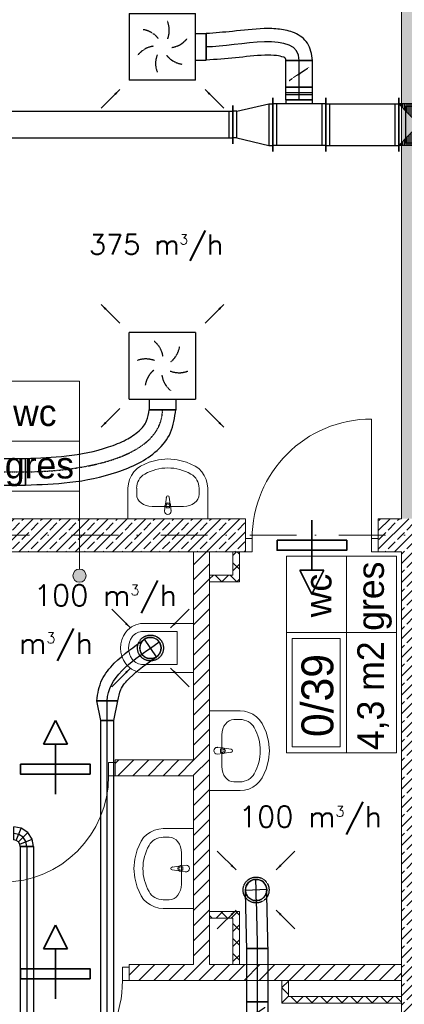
# Model space of a CAD drawing. Header units: millimetres. Extents: x -4612887 to -4536833, y -5457376 to -5415716.
# Tile 77 of 144: x -4578075 to -4575180, y -5445443 to -5438035. Entities that reach past the tile are written whole.
import ezdxf

# ---------------------------------------------------------------- set-up
doc = ezdxf.new("R2010")
doc.units = ezdxf.units.MM
doc.header["$MEASUREMENT"] = 0
for name, pattern in [('DASHDOT', [1, 0.5, -0.25, 0, -0.25]), ('DASHED', [0.75, 0.5, -0.25]), ('Kropki i Kreski', [670.277762, 352.777767, -176.388884, 0, -141.111112])]:
    doc.linetypes.add(name, pattern=pattern)
doc.layers.get('0').update_dxf_attribs({"color": 8, "lineweight": 18})
for name, color, linetype, lineweight in [('FLUID-N1', 7, 'Continuous', 30), ('FLUID-N1-150-ARRGR', 7, 'Continuous', 25), ('FLUID-W1', 7, 'Continuous', 30), ('FLUID-W1-160-ARRGR', 7, 'Continuous', 25), ('FLUID-W1B', 7, 'Continuous', 30), ('FLUID-W1b-160-ARRGR', 7, 'Continuous', 25), ('FLUID-WT1', 7, 'Continuous', 30), ('FLUID-WT1-160-ARRGR', 7, 'Continuous', 25), ('is_wnt_kratki_kontaktowe', 160, 'Continuous', 35), ('Linia', 8, 'Continuous', 18), ('Osie', 8, 'Continuous', 18), ('Strefy', 8, 'Continuous', 18), ('TECHNOLOGIA', 8, 'Continuous', 18), ('Ściany obudowa', 8, 'Continuous', 18), ('Ściany wewnętrzne', 7, 'Continuous', 18)]:
    doc.layers.add(name, color=color, linetype=linetype, lineweight=lineweight)
for name, color, linetype in [('FLUID-N1-SYM', 7, 'Continuous'), ('FLUID-w1-SYM', 7, 'Continuous'), ('FLUID-W1B-SYM', 7, 'Continuous'), ('FLUID-WT1-SYM', 7, 'Continuous')]:
    doc.layers.add(name, color=color, linetype=linetype)
doc.styles.add('FDBES', font='simplex.shx')
doc.styles.add('GENERATED_STYLE_3', font='txt')
doc.styles.add('GENERATED_STYLE_4', font='txt')
doc.linetypes.add('ZIGZAG', pattern='A,0.0001,-0.2,[131,ltypeshp.shx,S=0.2,R=0,X=-0.2,Y=0],-0.4,[131,ltypeshp.shx,S=0.2,R=180,X=0.2,Y=0],-0.2', length=0.8001)
doc.dimstyles.new('FDBES', dxfattribs={"dimscale": 50, "dimtxt": 4, "dimasz": 2.5, "dimexe": 0.8, "dimexo": 2, "dimgap": 1, "dimtad": 1, "dimdsep": 46, "dimtxsty": 'FDBES', "dimcen": 2.5, "dimclrd": 4, "dimclre": 5, "dimadec": 0, "dimazin": 0, "dimtfac": 1, "dimtmove": 0, "dimatfit": 3, "dimfxl": 1, "dimarcsym": 0})
pattern_1 = [(45, (-4559356.9, -5416807.61), (-70.71068, 70.71068), []), (45, (-4559392.25, -5416772.26), (-70.71068, 70.71068), [75, -25])]
pattern_2 = [(45, (-4559356.9, -5416807.61), (-56.56854, 56.56854), [])]
pattern_3 = [(45, (-4559356.9, -5416807.61), (-56.56854, 56.56854), []), (135, (-4559356.9, -5416807.61), (56.56854, 56.56854), [])]

# ---------------------------------------------------------------- blocks, each defined once
blk = doc.blocks.new('*U682')
at = {"color": 7, "linetype": 'DASHED'}
blk.add_circle((0, 0), 97.5, dxfattribs=at)
at = {"color": 0, "linetype": 'ByBlock', "lineweight": -2}
blk.add_circle((0, 0), 80, dxfattribs=at)
blk = doc.blocks.new('*U681')
at = {"color": 0, "linetype": 'ByBlock', "lineweight": -2}
for p, q in [((-75, 50), (75, 80)), ((-75, -50), (75, -80))]:
    blk.add_line(p, q, dxfattribs=at)
at = {"color": 222, "linetype": 'Continuous', "lineweight": -2}
for p, q in [((75, 80), (75, -80)), ((-75, -50), (-75, 50))]:
    blk.add_line(p, q, dxfattribs=at)
at = {"layer": 'FLUID-WT1-SYM', "color": 7, "linetype": 'Continuous'}
blk.add_line((-75, 0), (75, 0), dxfattribs=at)
blk = doc.blocks.new('*U678')
at = {"color": 222, "linetype": 'Continuous', "lineweight": -2}
for p, q in [((-1100, -50), (-1100, 50)), ((1100, 50), (1100, -50))]:
    blk.add_line(p, q, dxfattribs=at)
at = {"color": 0, "linetype": 'ByBlock', "lineweight": -2}
for p, q in [((-1100, 50), (1100, 50)), ((-1100, -50), (1100, -50))]:
    blk.add_line(p, q, dxfattribs=at)
at = {"layer": 'FLUID-WT1-SYM', "color": 7, "linetype": 'Continuous'}
blk.add_line((-1100, 0), (1100, 0), dxfattribs=at)
blk = doc.blocks.new('*U677')
at = {"color": 7, "linetype": 'DASHED'}
blk.add_circle((0, 0), 97.5, dxfattribs=at)
at = {"color": 0, "linetype": 'ByBlock', "lineweight": -2}
blk.add_circle((0, 0), 80, dxfattribs=at)
blk = doc.blocks.new('*U680')
at = {"color": 222, "linetype": 'Continuous', "lineweight": -2}
blk.add_line((-245, -396.6), (-405, -396.6), dxfattribs=at)
at = {"color": 0, "linetype": 'ByBlock', "lineweight": -2}
blk.add_arc((0, 0), 80, 304.77295, 124.77295, dxfattribs=at)
at = {"color": 7, "linetype": 'DASHED', "lineweight": -2}
blk.add_arc((0, 0), 80, 124.77295, 304.77295, dxfattribs=at)
at = {"color": 222, "linetype": 'ZIGZAG', "lineweight": -2, "ltscale": 50}
for points in [[(-405, -396.6), (-365, -239.4), (-272.5, -115), (-45.6, 65.7)], [(-245, -396.6), (-223, -313.1), (-157.8, -226.5), (45.6, -65.7)]]:
    blk.add_spline(points, degree=3, dxfattribs=at)
at = {"layer": 'FLUID-WT1-SYM', "color": 7, "linetype": 'Continuous'}
for p, q in [((45.6, -65.7), (-45.6, 65.7)), ((0, 0), (65.7, 45.6))]:
    blk.add_line(p, q, dxfattribs=at)
at = {"layer": 'FLUID-WT1-SYM', "color": 7, "linetype": 'Continuous', "start_tangent": (0, 1), "end_tangent": (0.821419, 0.570326)}
blk.add_spline([(-325, -396.6), (0, 0)], degree=3, dxfattribs=at)
blk = doc.blocks.new('*U670')
at = {"color": 222, "linetype": 'Continuous', "lineweight": -2}
for p, q in [((-80, -80), (-80, 80)), ((80, 80), (80, -80))]:
    blk.add_line(p, q, dxfattribs=at)
at = {"color": 0, "linetype": 'ByBlock', "lineweight": -2}
for p, q in [((-80, 80), (80, 80)), ((-80, -80), (80, -80))]:
    blk.add_line(p, q, dxfattribs=at)
at = {"color": 7, "linetype": 'DASHED'}
blk.add_line((-40, 60), (40, -60), dxfattribs=at)
at = {"color": 7, "linetype": 'Continuous'}
blk.add_lwpolyline([(-4, 0, 8, 8, 1), (4, 0, 8, 8, 1)], format="xyseb", close=True, dxfattribs=at)
at = {"layer": 'FLUID-WT1-SYM', "color": 7, "linetype": 'Continuous'}
blk.add_line((-80, 0), (80, 0), dxfattribs=at)
blk = doc.blocks.new('*U668')
at = {"color": 222, "linetype": 'Continuous', "lineweight": -2}
for p, q in [((-200, -80), (-200, 80)), ((200, 80), (200, -80))]:
    blk.add_line(p, q, dxfattribs=at)
at = {"color": 0, "linetype": 'ByBlock', "lineweight": -2}
for p, q in [((-200, 80), (200, 80)), ((-200, -80), (200, -80))]:
    blk.add_line(p, q, dxfattribs=at)
at = {"layer": 'FLUID-WT1-SYM', "color": 7, "linetype": 'Continuous'}
blk.add_line((-200, 0), (200, 0), dxfattribs=at)
blk = doc.blocks.new('*U666')
at = {"color": 222, "linetype": 'Continuous', "lineweight": -2}
blk.add_line((90, -440.8), (-70, -440.8), dxfattribs=at)
at = {"color": 0, "linetype": 'ByBlock', "lineweight": -2}
blk.add_arc((0, 0), 80, 1.94925, 181.94925, dxfattribs=at)
at = {"color": 7, "linetype": 'DASHED', "lineweight": -2}
blk.add_arc((0, 0), 80, 181.94925, 1.94925, dxfattribs=at)
at = {"color": 222, "linetype": 'ZIGZAG', "lineweight": -2, "ltscale": 50}
for points in [[(90, -440.8), (80, 2.7)], [(-70, -440.8), (-80, -2.7)]]:
    blk.add_spline(points, degree=3, dxfattribs=at)
at = {"layer": 'FLUID-WT1-SYM', "color": 7, "linetype": 'Continuous'}
for p, q in [((0, 0), (-2.7, 80)), ((80, 2.7), (-80, -2.7))]:
    blk.add_line(p, q, dxfattribs=at)
at = {"layer": 'FLUID-WT1-SYM', "color": 7, "linetype": 'Continuous', "start_tangent": (0, 1), "end_tangent": (-0.034014, 0.999421)}
blk.add_spline([(10, -440.8), (0, 0)], degree=3, dxfattribs=at)
blk = doc.blocks.new('*U947')
at = {"color": 0, "linetype": 'ByBlock', "lineweight": -2}
for p, q in [((-250, -250), (-250, 250)), ((250, 250), (-250, 250)), ((250, 250), (250, -250)), ((-250, -250), (250, -250)), ((-100, -250), (-100, -330)), ((100, -250), (100, -330))]:
    blk.add_line(p, q, dxfattribs=at)
at = {"color": 162, "linetype": 'Continuous', "lineweight": -2}
blk.add_line((100, -330), (-100, -330), dxfattribs=at)
at = {"color": 7, "linetype": 'DASHED'}
for centre, start, end in [((-170.8, 45.8), 8.19859, 51.80141), ((-45.8, 170.8), 308.19859, 351.80141), ((-125, -125), 68.19859, 111.80141), ((45.8, -170.8), 128.19859, 171.80141), ((170.8, -45.8), 188.19859, 231.80141), ((125, 125), 248.19859, 291.80141)]:
    blk.add_arc(centre, 176.8, start, end, dxfattribs=at)
blk = doc.blocks.new('*U417')
at = {"color": 0, "linetype": 'ByBlock', "lineweight": -2}
for p, q in [((-250, -250), (-250, 250)), ((250, 250), (-250, 250)), ((250, 250), (250, -250)), ((-250, -250), (250, -250)), ((-100, -250), (-100, -330)), ((100, -250), (100, -330))]:
    blk.add_line(p, q, dxfattribs=at)
at = {"color": 26, "linetype": 'Continuous', "lineweight": -2}
blk.add_line((100, -330), (-100, -330), dxfattribs=at)
at = {"color": 7, "linetype": 'DASHED'}
for centre, start, end in [((-170.8, 45.8), 8.19859, 51.80141), ((-45.8, 170.8), 308.19859, 351.80141), ((-125, -125), 68.19859, 111.80141), ((45.8, -170.8), 128.19859, 171.80141), ((170.8, -45.8), 188.19859, 231.80141), ((125, 125), 248.19859, 291.80141)]:
    blk.add_arc(centre, 176.8, start, end, dxfattribs=at)
blk = doc.blocks.new('*U425')
at = {"color": 26, "linetype": 'Continuous', "lineweight": -2}
for p, q in [((-1750, -145), (-1750, 145)), ((1750, 145), (1750, -145))]:
    blk.add_line(p, q, dxfattribs=at)
at = {"color": 0, "linetype": 'ByBlock', "lineweight": -2}
for p, q in [((-1750, 100), (1750, 100)), ((-1750, -100), (1750, -100))]:
    blk.add_line(p, q, dxfattribs=at)
at = {"color": 7, "linetype": 'Continuous'}
for p, q in [((-1720, -100), (-1720, 100)), ((1720, 100), (1720, -100))]:
    blk.add_line(p, q, dxfattribs=at)
blk = doc.blocks.new('*U426')
at = {"color": 0, "linetype": 'ByBlock', "lineweight": -2}
for p, q in [((-120, 100), (120, 157.5)), ((120, 157.5), (150, 157.5)), ((-120, 100), (-150, 100)), ((-120, -100), (-150, -100)), ((-120, -100), (120, -157.5)), ((120, -157.5), (150, -157.5))]:
    blk.add_line(p, q, dxfattribs=at)
at = {"color": 7, "linetype": 'Continuous'}
for p, q in [((120, 157.5), (120, -157.5)), ((-120, -100), (-120, 100))]:
    blk.add_line(p, q, dxfattribs=at)
at = {"color": 26, "linetype": 'Continuous', "lineweight": -2}
for p, q in [((150, 202.5), (150, -202.5)), ((-150, -145), (-150, 145))]:
    blk.add_line(p, q, dxfattribs=at)
blk = doc.blocks.new('*U427')
at = {"color": 26, "linetype": 'Continuous', "lineweight": -2}
for p, q in [((-200, -202.5), (-200, 202.5)), ((200, 202.5), (200, -202.5)), ((100, -187.5), (-100, -187.5))]:
    blk.add_line(p, q, dxfattribs=at)
at = {"color": 0, "linetype": 'ByBlock', "lineweight": -2}
for p, q in [((-200, 157.5), (200, 157.5)), ((-200, -157.5), (200, -157.5)), ((-100, -157.5), (-100, -187.5)), ((100, -187.5), (100, -157.5))]:
    blk.add_line(p, q, dxfattribs=at)
at = {"color": 7, "linetype": 'Continuous'}
for p, q in [((-170, -157.5), (-170, 157.5)), ((170, 157.5), (170, -157.5))]:
    blk.add_line(p, q, dxfattribs=at)
blk = doc.blocks.new('*U428')
at = {"color": 26, "linetype": 'Continuous', "lineweight": -2}
for p, q in [((-100, -100), (-100, 100)), ((100, 100), (100, -100))]:
    blk.add_line(p, q, dxfattribs=at)
at = {"color": 0, "linetype": 'ByBlock', "lineweight": -2}
for p, q in [((-100, 100), (100, 100)), ((-100, -100), (100, -100))]:
    blk.add_line(p, q, dxfattribs=at)
at = {"color": 7, "linetype": 'DASHED'}
blk.add_line((-50, 75), (50, -75), dxfattribs=at)
at = {"color": 7, "linetype": 'Continuous'}
blk.add_lwpolyline([(-4, 0, 8, 8, 1), (4, 0, 8, 8, 1)], format="xyseb", close=True, dxfattribs=at)
at = {"layer": 'FLUID-W1B-SYM', "color": 7, "linetype": 'Continuous'}
blk.add_line((-100, 0), (100, 0), dxfattribs=at)
blk = doc.blocks.new('*U429')
at = {"color": 26, "linetype": 'Continuous', "lineweight": -2}
for p, q in [((-47.5, -100), (-47.5, 100)), ((47.5, 100), (47.5, -100))]:
    blk.add_line(p, q, dxfattribs=at)
at = {"color": 0, "linetype": 'ByBlock', "lineweight": -2}
for p, q in [((-47.5, 100), (47.5, 100)), ((-47.5, -100), (47.5, -100))]:
    blk.add_line(p, q, dxfattribs=at)
at = {"color": 7, "linetype": 'Continuous'}
for p, q in [((-7.5, 100), (-7.5, -100)), ((7.5, 100), (7.5, -100))]:
    blk.add_line(p, q, dxfattribs=at)
at = {"layer": 'FLUID-W1B-SYM', "color": 7, "linetype": 'Continuous'}
blk.add_line((-47.5, 0), (47.5, 0), dxfattribs=at)
blk = doc.blocks.new('*U430')
at = {"color": 26, "linetype": 'Continuous', "lineweight": -2}
for p, q in [((-275, -202.5), (-275, 202.5)), ((275, 202.5), (275, -202.5))]:
    blk.add_line(p, q, dxfattribs=at)
at = {"color": 0, "linetype": 'ByBlock', "lineweight": -2}
for p, q in [((-275, 157.5), (275, 157.5)), ((-275, -157.5), (275, -157.5))]:
    blk.add_line(p, q, dxfattribs=at)
at = {"color": 7, "linetype": 'Continuous'}
for p, q in [((-245, -157.5), (-245, 157.5)), ((245, 157.5), (245, -157.5))]:
    blk.add_line(p, q, dxfattribs=at)
blk = doc.blocks.new('*U1003')
at = {"color": 162, "linetype": 'Continuous', "lineweight": -2}
for p, q in [((-750, -100), (-750, 100)), ((750, 100), (750, -100))]:
    blk.add_line(p, q, dxfattribs=at)
at = {"color": 0, "linetype": 'ByBlock', "lineweight": -2}
for p, q in [((-750, 100), (750, 100)), ((-750, -100), (750, -100))]:
    blk.add_line(p, q, dxfattribs=at)
at = {"layer": 'FLUID-N1-SYM', "color": 7, "linetype": 'DASHDOT'}
blk.add_line((-750, 0), (750, 0), dxfattribs=at)
blk = doc.blocks.new('*U1004')
at = {"color": 162, "linetype": 'Continuous', "lineweight": -2}
for p, q in [((-100, 0), (100, 0)), ((-1030, -567), (-1030, -367))]:
    blk.add_line(p, q, dxfattribs=at)
at = {"color": 162, "linetype": 'ZIGZAG', "lineweight": -2, "ltscale": 50}
for points in [[(-1030, -567), (-697.6, -546.3), (-342.2, -469.8), (-179.8, -401.9), (-40.4, -305.8), (61.3, -171.8), (100, 0)], [(-1030, -367), (-722.5, -347.8), (-405.1, -279.9), (-273.2, -225), (-175.5, -158.3), (-118.9, -84.8), (-100, 0)]]:
    blk.add_spline(points, degree=3, dxfattribs=at)
at = {"layer": 'FLUID-N1-SYM', "color": 7, "linetype": 'DASHDOT', "start_tangent": (1, 0), "end_tangent": (0, 1)}
blk.add_spline([(-1030, -467), (0, 0)], degree=3, dxfattribs=at)
blk = doc.blocks.new('*U312')
at = {"color": 0, "linetype": 'ByBlock', "lineweight": -2}
for p, q in [((75, 75), (17.6, 63.6)), ((-31.1, 31.1), (-63.6, -17.6)), ((17.6, 63.6), (-31.1, 31.1)), ((-63.6, -17.6), (-75, -75)), ((28.8, -55.9), (25, -75)), ((39.6, -39.6), (28.8, -55.9)), ((55.9, -28.8), (39.6, -39.6)), ((75, -25), (55.9, -28.8))]:
    blk.add_line(p, q, dxfattribs=at)
at = {"color": 32, "linetype": 'Continuous', "lineweight": -2}
for p, q in [((75, 75), (75, -25)), ((25, -75), (-75, -75))]:
    blk.add_line(p, q, dxfattribs=at)
at = {"color": 7, "linetype": 'Continuous'}
for p, q in [((39.6, -39.6), (-31.1, 31.1)), ((55.9, -28.8), (17.6, 63.6)), ((28.8, -55.9), (-63.6, -17.6))]:
    blk.add_line(p, q, dxfattribs=at)
at = {"layer": 'FLUID-w1-SYM', "color": 7, "linetype": 'Continuous'}
for p, q in [((36.7, 17.4), (4.3, -4.3)), ((75, 25), (36.7, 17.4)), ((-17.4, -36.7), (-25, -75)), ((4.3, -4.3), (-17.4, -36.7))]:
    blk.add_line(p, q, dxfattribs=at)
blk = doc.blocks.new('*U311')
at = {"color": 32, "linetype": 'Continuous', "lineweight": -2}
for p, q in [((-1850, -50), (-1850, 50)), ((1850, 50), (1850, -50))]:
    blk.add_line(p, q, dxfattribs=at)
at = {"color": 0, "linetype": 'ByBlock', "lineweight": -2}
for p, q in [((-1850, 50), (1850, 50)), ((-1850, -50), (1850, -50))]:
    blk.add_line(p, q, dxfattribs=at)
at = {"layer": 'FLUID-w1-SYM', "color": 7, "linetype": 'Continuous'}
blk.add_line((-1850, 0), (1850, 0), dxfattribs=at)
blk = doc.blocks.new('*U461')
at = {"color": 26, "linetype": 'Continuous', "lineweight": -2}
for p, q in [((0, -100), (0, 100)), ((800, -102.5), (600, -102.5))]:
    blk.add_line(p, q, dxfattribs=at)
at = {"color": 26, "linetype": 'ZIGZAG', "lineweight": -2, "ltscale": 50}
for points in [[(800, -102.5), (761.7, 26.7), (663.9, 104.6), (552.4, 132.9), (435.8, 137.1), (197.4, 116.5), (0, 100)], [(600, -102.5), (597.5, -87.5), (583.7, -78.6), (529, -65.7), (441.1, -62.8), (220.3, -82.2), (0, -100)]]:
    blk.add_spline(points, degree=3, dxfattribs=at)
at = {"layer": 'FLUID-W1B-SYM', "color": 7, "linetype": 'Continuous', "start_tangent": (0, 1), "end_tangent": (-1, 0)}
blk.add_spline([(700, -102.5), (0, 0)], degree=3, dxfattribs=at)
blk = doc.blocks.new('*U464')
at = {"linetype": 'Continuous'}
h = blk.add_hatch(dxfattribs=at)
h.set_pattern_fill('LINE', scale=127, angle=90, style=0)
h.paths.add_polyline_path([(-150, 157.5), (150, 157.5), (-150, -157.5), (150, -157.5)])
at = {"color": 26, "linetype": 'Continuous', "lineweight": -2}
for p, q in [((-150, -202.5), (-150, 202.5)), ((150, 202.5), (150, -202.5))]:
    blk.add_line(p, q, dxfattribs=at)
at = {"color": 0, "linetype": 'ByBlock', "lineweight": -2}
for p, q in [((-150, 157.5), (150, 157.5)), ((-150, -157.5), (150, -157.5))]:
    blk.add_line(p, q, dxfattribs=at)
at = {"color": 7, "linetype": 'Continuous'}
for p, q in [((-150, 157.5), (150, -157.5)), ((-150, -157.5), (150, 157.5))]:
    blk.add_line(p, q, dxfattribs=at)
at = {"color": 7, "linetype": 'DASHED'}
for p, q in [((-100, 137.5), (-100, -137.5)), ((100, 137.5), (-100, 137.5)), ((100, -137.5), (100, 137.5)), ((-100, -137.5), (100, -137.5))]:
    blk.add_line(p, q, dxfattribs=at)
blk = doc.blocks.new('Linia_14', base_point=(-4577625.4, -5441582.2))
at = {"layer": 'Linia', "linetype": 'Continuous'}
blk.add_hatch(color=256, dxfattribs=at).paths.add_polyline_path([(-4577575.4, -5442217.8), (-4577579.2, -5442198.7), (-4577590.1, -5442182.5), (-4577606.3, -5442171.7), (-4577625.4, -5442167.8), (-4577644.6, -5442171.7), (-4577660.8, -5442182.5), (-4577671.6, -5442198.7), (-4577675.4, -5442217.8), (-4577671.6, -5442237), (-4577660.8, -5442253.2), (-4577644.6, -5442264), (-4577625.4, -5442267.8), (-4577606.3, -5442264), (-4577590.1, -5442253.2), (-4577579.2, -5442237)])
blk.add_line((-4577625.4, -5441582.2), (-4577625.4, -5442167.8), dxfattribs=at)
blk.add_circle((-4577625.4, -5442217.8), 50, dxfattribs=at)
blk = doc.blocks.new('6')
at = {"layer": 'is_wnt_kratki_kontaktowe'}
for p, q in [((-12.52, 6), (-24.52, 0)), ((-12.52, 6), (-12.52, -6)), ((12.52, 0), (-12.52, 0)), ((-24.52, 0), (-12.52, -6))]:
    blk.add_line(p, q, dxfattribs=at)
blk.add_lwpolyline([(2.5, 17.5), (2.5, -17.5), (-2.5, -17.5), (-2.5, 17.5)], close=True, dxfattribs=at)

msp = doc.modelspace()

# ---------------------------------------------------------------- hatches: boundary and pattern name
at = {"layer": 'Ściany obudowa', "linetype": 'Continuous'}
h = msp.add_hatch(dxfattribs=at)
h.set_pattern_fill('BLOCZKI_BETONOWE', color=8, style=0, pattern_type=2)
h.set_pattern_definition(pattern_3)
h.paths.add_polyline_path([(-4576420.7, -5442264.1), (-4576420.7, -5442039.1), (-4576470.7, -5442039.1), (-4576470.7, -5442214.1)])
h = msp.add_hatch(dxfattribs=at)
h.set_pattern_fill('BLOCZKI_BETONOWE', color=8, style=0, pattern_type=2)
h.set_pattern_definition(pattern_3)
h.paths.add_polyline_path([(-4576645.7, -5442264.1), (-4576420.7, -5442264.1), (-4576470.7, -5442214.1), (-4576645.7, -5442214.1)])
h = msp.add_hatch(dxfattribs=at)
h.set_pattern_fill('BLOCZKI_BETONOWE', color=8, style=0, pattern_type=2)
h.set_pattern_definition(pattern_3)
h.paths.add_polyline_path([(-4576645.7, -5444794.1), (-4576470.7, -5444794.1), (-4576420.7, -5444744.1), (-4576645.7, -5444744.1)])
h = msp.add_hatch(dxfattribs=at)
h.set_pattern_fill('BLOCZKI_BETONOWE', color=8, style=0, pattern_type=2)
h.set_pattern_definition(pattern_3)
h.paths.add_polyline_path([(-4576470.7, -5444794.1), (-4576470.7, -5445144.1), (-4576420.7, -5445144.1), (-4576420.7, -5444744.1)])
h = msp.add_hatch(dxfattribs=at)
h.set_pattern_fill('BLOCZKI_BETONOWE', color=8, style=0, pattern_type=2)
h.set_pattern_definition(pattern_3)
h.paths.add_polyline_path([(-4576050.7, -5445384.1), (-4576050.7, -5445264.1), (-4576100.7, -5445264.1), (-4576100.7, -5445434.1)])
h = msp.add_hatch(dxfattribs=at)
h.set_pattern_fill('BLOCZKI_BETONOWE', color=8, style=0, pattern_type=2)
h.set_pattern_definition(pattern_3)
h.paths.add_polyline_path([(-4575200.7, -5445384.1), (-4576050.7, -5445384.1), (-4576100.7, -5445434.1), (-4575200.7, -5445434.1)])
at = {"layer": 'Ściany wewnętrzne', "linetype": 'Continuous'}
h = msp.add_hatch(dxfattribs=at)
h.set_pattern_fill('BETON_ZBROJONY', color=8, style=0, pattern_type=2)
h.set_pattern_definition(pattern_1)
h.paths.add_polyline_path([(-4574950.7, -5441789.1), (-4574950.7, -5430039.1), (-4575200.7, -5430039.1), (-4575200.7, -5441789.1)])
h = msp.add_hatch(dxfattribs=at)
h.set_pattern_fill('BETON_ZBROJONY', color=8, style=0, pattern_type=2)
h.set_pattern_definition(pattern_1)
h.paths.add_polyline_path([(-4581695.7, -5442039.1), (-4576375.7, -5442039.1), (-4576375.7, -5441939.1), (-4576375.7, -5441789.1), (-4581695.7, -5441789.1), (-4581695.7, -5441939.1)])
h = msp.add_hatch(dxfattribs=at)
h.set_pattern_fill('BETON_ZBROJONY', color=8, style=0, pattern_type=2)
h.set_pattern_definition(pattern_1)
h.paths.add_polyline_path([(-4575375.7, -5441789.1), (-4575375.7, -5441939.1), (-4575375.7, -5442039.1), (-4571845.7, -5442039.1), (-4571845.7, -5441789.1)])
h = msp.add_hatch(dxfattribs=at)
h.set_pattern_fill('BLOCZKI_CERAMICZNE', color=8, style=0, pattern_type=2)
h.set_pattern_definition(pattern_2)
h.paths.add_polyline_path([(-4576645.7, -5445144.1), (-4576645.7, -5442039.1), (-4576765.7, -5442039.1), (-4576765.7, -5445144.1)])
h = msp.add_hatch(dxfattribs=at)
h.set_pattern_fill('BETON_ZBROJONY', color=8, style=0, pattern_type=2)
h.set_pattern_definition(pattern_1)
h.paths.add_polyline_path([(-4574950.7, -5442039.1), (-4575200.7, -5442039.1), (-4575200.7, -5445586.9), (-4575050.7, -5445586.9), (-4574950.7, -5445586.9)])
h = msp.add_hatch(dxfattribs=at)
h.set_pattern_fill('BLOCZKI_CERAMICZNE', color=8, style=0, pattern_type=2)
h.set_pattern_definition(pattern_2)
h.paths.add_polyline_path([(-4576765.7, -5443604.1), (-4577356.2, -5443604.1), (-4577356.2, -5443624.1), (-4577356.2, -5443724.1), (-4576765.7, -5443724.1)])
h = msp.add_hatch(dxfattribs=at)
h.set_pattern_fill('BLOCZKI_CERAMICZNE', color=8, style=0, pattern_type=2)
h.set_pattern_definition(pattern_2)
h.paths.add_polyline_path([(-4577251.9, -5445144.1), (-4577251.9, -5445164.1), (-4577251.9, -5445264.1), (-4575200.7, -5445264.1), (-4575200.7, -5445144.1)])

# ---------------------------------------------------------------- linework, layer by layer
at = {"layer": 'Osie', "color": 8, "linetype": 'Kropki i Kreski'}
msp.add_line((-4551857, -5441914.1), (-4607179.5, -5441914.1), dxfattribs=at)
at = {"layer": 'Strefy', "color": 8, "linetype": 'Continuous'}
for p, q in [((-4579105.8, -5440754), (-4577625.4, -5440754)), ((-4577625.4, -5440754), (-4577625.4, -5441582.2)), ((-4579105.8, -5441205.8), (-4577625.4, -5441205.8)), ((-4577625.4, -5441582.2), (-4579105.8, -5441582.2)), ((-4576066.1, -5443551.4), (-4576066.1, -5442071)), ((-4576066.1, -5442071), (-4575237.8, -5442071)), ((-4575614.3, -5443551.4), (-4575614.3, -5442071)), ((-4575237.8, -5442071), (-4575237.8, -5443551.4)), ((-4576066.1, -5442646.1), (-4575237.8, -5442646.1)), ((-4576024.6, -5443506.1), (-4576024.6, -5442691.4)), ((-4576024.6, -5442691.4), (-4575663.2, -5442691.4)), ((-4575663.2, -5442691.4), (-4575663.2, -5443506.1)), ((-4575663.2, -5443506.1), (-4576024.6, -5443506.1)), ((-4575237.8, -5443551.4), (-4576066.1, -5443551.4))]:
    msp.add_line(p, q, dxfattribs=at)
at = {"layer": 'TECHNOLOGIA', "color": 8, "linetype": 'Continuous'}
for p, q in [((-4577165.1, -5441393.5), (-4577192.1, -5441412.2)), ((-4577099.9, -5441363.6), (-4577165.1, -5441393.5)), ((-4577030.9, -5441345.3), (-4577099.9, -5441363.6)), ((-4576960, -5441339.1), (-4577030.9, -5441345.3)), ((-4576889, -5441345.3), (-4576960, -5441339.1)), ((-4576820, -5441363.6), (-4576889, -5441345.3)), ((-4576754.8, -5441393.5), (-4576820, -5441363.6)), ((-4576727.8, -5441412.2), (-4576754.8, -5441393.5)), ((-4577234.5, -5441463.1), (-4577248.5, -5441493.6)), ((-4577215.5, -5441435.7), (-4577234.5, -5441463.1)), ((-4577192.1, -5441412.2), (-4577215.5, -5441435.7)), ((-4576704.4, -5441435.7), (-4576727.8, -5441412.2)), ((-4576685.5, -5441463.1), (-4576704.4, -5441435.7)), ((-4576671.4, -5441493.6), (-4576685.5, -5441463.1)), ((-4577257.1, -5441526.3), (-4577260, -5441560)), ((-4577248.5, -5441493.6), (-4577257.1, -5441526.3)), ((-4576662.8, -5441526.3), (-4576671.4, -5441493.6)), ((-4576660, -5441560), (-4576662.8, -5441526.3)), ((-4577260, -5441560), (-4577260, -5441789.1)), ((-4577194.7, -5441605.8), (-4577194.7, -5441560)), ((-4576725.2, -5441605.8), (-4576725.2, -5441560)), ((-4576660, -5441789.1), (-4576660, -5441560)), ((-4577078.8, -5441696.8), (-4576841.1, -5441696.8)), ((-4576981, -5441689.8), (-4576985, -5441731.8)), ((-4576971.1, -5441627.4), (-4576977.7, -5441680.3)), ((-4576973.6, -5441706.9), (-4576973.6, -5441692)), ((-4576942.2, -5441680.3), (-4576948.9, -5441627.4)), ((-4576946.4, -5441692), (-4576946.4, -5441706.9)), ((-4576935, -5441731.8), (-4576939, -5441689.8)), ((-4576946.4, -5441706.9), (-4576973.6, -5441706.9)), ((-4577260, -5441789.1), (-4576660, -5441789.1)), ((-4577145.7, -5442577.1), (-4576765.7, -5442577.1)), ((-4576765.7, -5442577.1), (-4576765.7, -5442947.2)), ((-4577145.7, -5442637.1), (-4576890.7, -5442637.1)), ((-4576890.7, -5442637.1), (-4576890.7, -5442887.1)), ((-4576890.7, -5442887.1), (-4577145.7, -5442887.1)), ((-4577145.7, -5442947.2), (-4576765.7, -5442947.2)), ((-4576645.7, -5443834.7), (-4576645.7, -5443234.7)), ((-4576645.7, -5443234.7), (-4576416.6, -5443234.7)), ((-4576416.6, -5443234.7), (-4576382.9, -5443237.6)), ((-4576382.9, -5443237.6), (-4576350.2, -5443246.1)), ((-4576350.2, -5443246.1), (-4576319.7, -5443260.2)), ((-4576462.4, -5443299.9), (-4576416.6, -5443299.9)), ((-4576319.7, -5443260.2), (-4576292.3, -5443279.2)), ((-4576292.3, -5443279.2), (-4576268.8, -5443302.5)), ((-4576268.8, -5443302.5), (-4576250.1, -5443329.5)), ((-4576250.1, -5443329.5), (-4576220.2, -5443394.7)), ((-4576220.2, -5443394.7), (-4576201.9, -5443463.7)), ((-4576553.4, -5443653.5), (-4576553.4, -5443415.8)), ((-4576201.9, -5443463.7), (-4576195.7, -5443534.7)), ((-4576588.4, -5443509.7), (-4576546.4, -5443513.7)), ((-4576548.6, -5443521.1), (-4576563.5, -5443521.1)), ((-4576563.5, -5443521.1), (-4576563.5, -5443548.3)), ((-4576563.5, -5443548.3), (-4576548.6, -5443548.3)), ((-4576536.9, -5443516.9), (-4576484, -5443523.6)), ((-4576484, -5443545.8), (-4576536.9, -5443552.4)), ((-4576195.7, -5443534.7), (-4576201.9, -5443605.6)), ((-4576546.4, -5443555.7), (-4576588.4, -5443559.7)), ((-4576201.9, -5443605.6), (-4576220.2, -5443674.6)), ((-4576220.2, -5443674.6), (-4576250.1, -5443739.8)), ((-4576462.4, -5443769.4), (-4576416.6, -5443769.4)), ((-4576268.8, -5443766.8), (-4576292.3, -5443790.2)), ((-4576250.1, -5443739.8), (-4576268.8, -5443766.8)), ((-4576416.6, -5443834.7), (-4576645.7, -5443834.7)), ((-4576382.9, -5443831.8), (-4576416.6, -5443834.7)), ((-4576350.2, -5443823.2), (-4576382.9, -5443831.8)), ((-4576319.7, -5443809.2), (-4576350.2, -5443823.2)), ((-4576292.3, -5443790.2), (-4576319.7, -5443809.2)), ((-4577091.7, -5444146.7), (-4577061.1, -5444132.6)), ((-4577061.1, -5444132.6), (-4577028.5, -5444124.1)), ((-4577028.5, -5444124.1), (-4576994.8, -5444121.2)), ((-4576994.8, -5444121.2), (-4576765.7, -5444121.2)), ((-4576765.7, -5444121.2), (-4576765.7, -5444721.2)), ((-4577161.3, -5444216), (-4577142.6, -5444189)), ((-4577142.6, -5444189), (-4577119.1, -5444165.7)), ((-4577119.1, -5444165.7), (-4577091.7, -5444146.7)), ((-4576949, -5444186.4), (-4576994.8, -5444186.4)), ((-4577209.5, -5444350.2), (-4577191.2, -5444281.2)), ((-4577191.2, -5444281.2), (-4577161.3, -5444216)), ((-4577215.7, -5444421.2), (-4577209.5, -5444350.2)), ((-4576858, -5444302.3), (-4576858, -5444540)), ((-4577209.5, -5444492.1), (-4577215.7, -5444421.2)), ((-4576927.4, -5444410.1), (-4576874.5, -5444403.4)), ((-4576874.5, -5444438.9), (-4576927.4, -5444432.3)), ((-4576865, -5444400.2), (-4576823, -5444396.2)), ((-4576847.9, -5444407.6), (-4576862.8, -5444407.6)), ((-4576862.8, -5444434.8), (-4576847.9, -5444434.8)), ((-4576847.9, -5444434.8), (-4576847.9, -5444407.6)), ((-4577191.2, -5444561.1), (-4577209.5, -5444492.1)), ((-4576823, -5444446.2), (-4576865, -5444442.2)), ((-4577161.3, -5444626.3), (-4577191.2, -5444561.1)), ((-4577142.6, -5444653.3), (-4577161.3, -5444626.3)), ((-4577119.1, -5444676.7), (-4577142.6, -5444653.3)), ((-4576949, -5444655.9), (-4576994.8, -5444655.9)), ((-4577091.7, -5444695.7), (-4577119.1, -5444676.7)), ((-4577061.1, -5444709.7), (-4577091.7, -5444695.7)), ((-4577028.5, -5444718.3), (-4577061.1, -5444709.7)), ((-4576994.8, -5444721.2), (-4577028.5, -5444718.3)), ((-4576765.7, -5444721.2), (-4576994.8, -5444721.2))]:
    msp.add_line(p, q, dxfattribs=at)
for centre, radius, start, end in [((-4576960, -5441628.8), 11.2, 7.13892, 172.86108), ((-4576960, -5441691.7), 21.1, 147.22897, 174.83039), ((-4576960, -5441691.7), 21.1, 32.77103, 147.22897), ((-4576960, -5441692), 13.6, 0, 180), ((-4576960, -5441691.7), 21.1, 5.16961, 32.77103), ((-4576960, -5441731.8), 25, 180, 0), ((-4577145.7, -5442739.7), 162.5, 90, 143.1301), ((-4577115.7, -5442762.1), 200, 143.134, 216.8699), ((-4577145.7, -5442739.6), 102.5, 90, 143.1301), ((-4577115.7, -5442762.1), 140, 143.1301, 216.8699), ((-4577145.7, -5442784.6), 162.5, 216.8699, 270), ((-4577145.7, -5442784.6), 102.5, 216.8699, 270), ((-4576588.4, -5443534.7), 25, 90, 270), ((-4576548.6, -5443534.7), 13.6, 270, 90), ((-4576548.3, -5443534.7), 21.1, 57.22897, 84.83039), ((-4576548.3, -5443534.7), 21.1, 302.77103, 57.22897), ((-4576485.4, -5443534.7), 11.2, 277.13892, 82.86108), ((-4576548.3, -5443534.7), 21.1, 275.16961, 302.77103), ((-4576926, -5444421.2), 11.2, 97.13892, 262.86108), ((-4576863.1, -5444421.2), 21.1, 122.77103, 237.22897), ((-4576862.8, -5444421.2), 13.6, 90, 270), ((-4576863.1, -5444421.2), 21.1, 95.16961, 122.77103), ((-4576823, -5444421.2), 25, 270, 90), ((-4576863.1, -5444421.2), 21.1, 237.22897, 264.83039)]:
    msp.add_arc(centre, radius, start, end, dxfattribs=at)
for centre, major_axis, ratio, start_param, end_param in [((-4576960, -5441789.1), (0, -381.8), 0.956522, 2.644618, 3.638567), ((-4577078.8, -5441560), (0, -121.2), 0.956522, 3.638567, 4.712389), ((-4576841.1, -5441560), (0, -121.2), 0.956522, 1.570796, 2.644618), ((-4577078.6, -5441605.8), (116.1, 0), 0.783646, 3.141593, 4.712389), ((-4576841.3, -5441605.8), (116.1, 0), 0.783646, 4.712389, 6.283185), ((-4576462.4, -5443416), (0, -116.1), 0.783646, 3.141593, 4.712389), ((-4576416.6, -5443415.8), (121.2, 0), 0.956522, 0.496975, 1.570796), ((-4576645.7, -5443534.7), (381.8, 0), 0.956522, 5.78621, 6.78016), ((-4576462.4, -5443653.4), (0, -116.1), 0.783646, 4.712389, 6.283185), ((-4576416.6, -5443653.5), (121.2, 0), 0.956522, 4.712389, 5.78621), ((-4576994.8, -5444302.3), (121.2, 0), 0.956522, 1.570796, 2.644618), ((-4576949, -5444302.5), (0, -116.1), 0.783646, 1.570796, 3.141593), ((-4576765.7, -5444421.2), (381.8, 0), 0.956522, 2.644618, 3.638567), ((-4576949, -5444539.9), (0, -116.1), 0.783646, 0, 1.570796), ((-4576994.8, -5444540), (121.2, 0), 0.956522, 3.638567, 4.712389)]:
    msp.add_ellipse(centre, major_axis=major_axis, ratio=ratio, start_param=start_param, end_param=end_param, dxfattribs=at)
for p in [(-4576981, -5441689.8), (-4576971.1, -5441627.4), (-4576942.2, -5441680.3), (-4576935, -5441731.8), (-4576588.4, -5443509.7), (-4576536.9, -5443516.9), (-4576484, -5443545.8), (-4576546.4, -5443555.7), (-4576927.4, -5444410.1), (-4576865, -5444400.2), (-4576874.5, -5444438.9), (-4576823, -5444446.2)]:
    msp.add_point(p, dxfattribs=at)
at = {"layer": 'Ściany obudowa', "color": 8, "linetype": 'Continuous', "flags": 128}
for points in [[(-4576420.7, -5442039.1), (-4576470.7, -5442039.1)], [(-4576470.7, -5442039.1), (-4576470.7, -5442214.1)], [(-4576420.7, -5442264.1), (-4576420.7, -5442039.1)], [(-4576470.7, -5442214.1), (-4576645.7, -5442214.1)], [(-4576645.7, -5442214.1), (-4576645.7, -5442264.1)], [(-4576645.7, -5442264.1), (-4576420.7, -5442264.1)], [(-4576420.7, -5444744.1), (-4576645.7, -5444744.1)], [(-4576645.7, -5444744.1), (-4576645.7, -5444794.1)], [(-4576645.7, -5444794.1), (-4576470.7, -5444794.1)], [(-4576470.7, -5444794.1), (-4576470.7, -5445144.1)], [(-4576420.7, -5445144.1), (-4576420.7, -5444744.1)], [(-4576470.7, -5445144.1), (-4576420.7, -5445144.1)], [(-4576050.7, -5445264.1), (-4576100.7, -5445264.1)], [(-4576100.7, -5445264.1), (-4576100.7, -5445434.1)], [(-4576050.7, -5445384.1), (-4576050.7, -5445264.1)], [(-4575200.7, -5445384.1), (-4576050.7, -5445384.1)], [(-4575200.7, -5445434.1), (-4575200.7, -5445384.1)], [(-4576100.7, -5445434.1), (-4575200.7, -5445434.1)]]:
    msp.add_lwpolyline(points, dxfattribs=at)
at = {"layer": 'Ściany wewnętrzne', "color": 8, "linetype": 'Continuous'}
for p, q in [((-4575425.7, -5441939.1), (-4575425.7, -5441039.1)), ((-4576375.7, -5441939.1), (-4576375.7, -5441789.1)), ((-4575375.7, -5441939.1), (-4575375.7, -5441789.1)), ((-4576375.7, -5442039.1), (-4576375.7, -5441939.1)), ((-4576325.7, -5441939.1), (-4576375.7, -5441939.1)), ((-4576375.7, -5441939.1), (-4576375.7, -5442039.1)), ((-4576375.7, -5442039.1), (-4576375.7, -5441939.1)), ((-4576325.7, -5442039.1), (-4576325.7, -5441939.1)), ((-4575375.7, -5441939.1), (-4575425.7, -5441939.1)), ((-4575425.7, -5441939.1), (-4575425.7, -5442039.1)), ((-4575375.7, -5442039.1), (-4575375.7, -5441939.1)), ((-4575375.7, -5442039.1), (-4575375.7, -5441939.1)), ((-4575375.7, -5442039.1), (-4575375.7, -5441939.1)), ((-4576375.7, -5442039.1), (-4576325.7, -5442039.1)), ((-4575425.7, -5442039.1), (-4575375.7, -5442039.1)), ((-4577356.2, -5443624.1), (-4577356.2, -5443604.1)), ((-4577356.2, -5443624.1), (-4577406.2, -5443624.1)), ((-4577406.2, -5443624.1), (-4577406.2, -5443724.1)), ((-4577356.2, -5443724.1), (-4577356.2, -5443624.1)), ((-4577356.2, -5443724.1), (-4577356.2, -5443624.1)), ((-4577356.2, -5443724.1), (-4577356.2, -5443624.1)), ((-4577406.2, -5443724.1), (-4577356.2, -5443724.1)), ((-4577251.9, -5445164.1), (-4577301.9, -5445164.1)), ((-4577301.9, -5445164.1), (-4577301.9, -5445264.1)), ((-4577251.9, -5445164.1), (-4577251.9, -5445144.1)), ((-4577251.9, -5445264.1), (-4577251.9, -5445164.1)), ((-4577251.9, -5445264.1), (-4577251.9, -5445164.1)), ((-4577251.9, -5445264.1), (-4577251.9, -5445164.1)), ((-4575200.7, -5445144.1), (-4575200.7, -5445264.1)), ((-4577301.9, -5445264.1), (-4577251.9, -5445264.1))]:
    msp.add_line(p, q, dxfattribs=at)
at = {"layer": 'Ściany wewnętrzne', "color": 8, "linetype": 'Continuous', "flags": 128}
for points in [[(-4575200.7, -5430039.1), (-4575200.7, -5441789.1)], [(-4576375.7, -5441789.1), (-4581695.7, -5441789.1)], [(-4575200.7, -5441789.1), (-4575375.7, -5441789.1)], [(-4581695.7, -5442039.1), (-4576375.7, -5442039.1)], [(-4576645.7, -5442039.1), (-4576765.7, -5442039.1)], [(-4576765.7, -5442039.1), (-4576765.7, -5443604.1)], [(-4576645.7, -5445144.1), (-4576645.7, -5442039.1)], [(-4575375.7, -5442039.1), (-4575200.7, -5442039.1)], [(-4575200.7, -5442039.1), (-4575200.7, -5445586.9)], [(-4576765.7, -5443604.1), (-4577356.2, -5443604.1)], [(-4577356.2, -5443724.1), (-4576765.7, -5443724.1)], [(-4576765.7, -5443724.1), (-4576765.7, -5445144.1)], [(-4576765.7, -5445144.1), (-4577251.9, -5445144.1)], [(-4575200.7, -5445144.1), (-4576645.7, -5445144.1)], [(-4577251.9, -5445264.1), (-4575200.7, -5445264.1)]]:
    msp.add_lwpolyline(points, dxfattribs=at)
at = {"layer": 'Ściany wewnętrzne', "color": 8, "linetype": 'Continuous'}
for centre, radius, start, end in [((-4575425.7, -5441939.1), 900, 90, 180), ((-4578206.2, -5443724.1), 800, 270, 0), ((-4578201.9, -5445264.1), 900, 270, 0)]:
    msp.add_arc(centre, radius, start, end, dxfattribs=at)

# ---------------------------------------------------------------- block references
at = {"layer": 'FLUID-N1', "color": 162, "linetype": 'Continuous'}
for name, p in [('*U947', (-4577000.7, -5440639.1)), ('*U1004', (-4577000.7, -5440969.1)), ('*U1003', (-4578780.7, -5441436.1))]:
    msp.add_blockref(name, p, dxfattribs=at)
at = {"layer": 'FLUID-W1', "color": 32, "linetype": 'Continuous', "rotation": 270}
for name, p in [('*U312', (-4578045.5, -5444181.6)), ('*U311', (-4578020.5, -5446106.6))]:
    msp.add_blockref(name, p, dxfattribs=at)
at = {"layer": 'FLUID-W1B', "color": 26, "linetype": 'Continuous'}
for name, p, rotation in [('*U417', (-4577000.7, -5438239.1), 90), ('*U428', (-4575970.7, -5438441.6), 90), ('*U429', (-4575970.7, -5438589.1), 90), ('*U427', (-4575970.7, -5438824.1), 180), ('*U464', (-4575070.7, -5438824.1), 180)]:
    msp.add_blockref(name, p, dxfattribs=dict(at, rotation=rotation))
for name, p in [('*U461', (-4576670.7, -5438239.1)), ('*U426', (-4576320.7, -5438824.1)), ('*U430', (-4575495.7, -5438824.1)), ('*U425', (-4578220.7, -5438824.1))]:
    msp.add_blockref(name, p, dxfattribs=at)
at = {"layer": 'FLUID-WT1', "color": 222, "linetype": 'Continuous'}
for name, p in [('*U680', (-4577090.7, -5442762.1)), ('*U666', (-4576295.7, -5444582.8))]:
    msp.add_blockref(name, p, dxfattribs=at)
for name, p, rotation in [('*U682', (-4577090.7, -5442762.1), 180), ('*U681', (-4577415.7, -5443233.7), 90), ('*U678', (-4577415.7, -5444408.7), 90), ('*U677', (-4576295.7, -5444582.8), 180), ('*U668', (-4576285.7, -5445223.6), 90), ('*U670', (-4576285.7, -5445503.6), 90)]:
    msp.add_blockref(name, p, dxfattribs=dict(at, rotation=rotation))
at = {"layer": 'is_wnt_kratki_kontaktowe', "color": 2, "xscale": 15, "yscale": 15, "zscale": 15}
for p, rotation in [((-4575875.7, -5441989.1), 89.99999972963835), ((-4577806.2, -5443674.1), 269.9999997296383), ((-4577806.2, -5445214.1), 269.9999997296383)]:
    msp.add_blockref('6', p, dxfattribs=dict(at, rotation=rotation))
at = {"layer": 'Linia', "color": 8, "linetype": 'Continuous'}
msp.add_blockref('Linia_14', (-4577625.4, -5441582.2), dxfattribs=at)

# ---------------------------------------------------------------- texts
at = {"layer": 'FLUID-N1-150-ARRGR', "color": 60, "insert": (-4577048.6, -5439750.2), "char_height": 150, "attachment_point": 5, "style": 'FDBES'}
msp.add_mtext('375 m{\\A2;\\H0.5x;3}/h\\P', dxfattribs=at)
at = {"layer": 'FLUID-W1-160-ARRGR', "color": 60, "insert": (-4577994.8, -5442752.8), "char_height": 160, "attachment_point": 5, "style": 'FDBES'}
msp.add_mtext('50 m{\\A2;\\H0.5x;3}/h\\P', dxfattribs=at)
at = {"layer": 'FLUID-WT1-160-ARRGR', "color": 60, "char_height": 160, "attachment_point": 5, "style": 'FDBES'}
for insert in [(-4577430.9, -5442392.4), (-4575887.2, -5444057.6)]:
    msp.add_mtext('100 m{\\A2;\\H0.5x;3}/h\\P', dxfattribs=dict(at, insert=insert))
at = {"layer": 'Strefy', "color": 8, "linetype": 'Continuous', "char_height": 200, "attachment_point": 4, "style": 'GENERATED_STYLE_3'}
for s, insert in [('{tarket}', (-4578803.9, -5439805.5)), ('{wc }', (-4578124.8, -5440993.4)), ('{gres}', (-4578186.9, -5441416.6))]:
    msp.add_mtext(s, dxfattribs=dict(at, insert=insert))
at = {"layer": 'Strefy', "color": 8, "linetype": 'Continuous', "attachment_point": 4, "rotation": 90}
for s, insert, char_height, style in [('{gres}', (-4575403.5, -5442632.4), 200, 'GENERATED_STYLE_3'), ('{wc}', (-4575826.7, -5442530.8), 200, 'GENERATED_STYLE_3'), ('{4,3 m2}', (-4575414.7, -5443529.8), 200, 'GENERATED_STYLE_3'), ('{0/39}', (-4575832.4, -5443431.9), 240, 'GENERATED_STYLE_4')]:
    msp.add_mtext(s, dxfattribs=dict(at, insert=insert, char_height=char_height, style=style))

# ---------------------------------------------------------------- leaders
at = {"layer": 'FLUID-N1-150-ARRGR'}
for points in [[(-4577462.8, -5440177), (-4577321.4, -5440318.4)], [(-4576538.6, -5440177), (-4576680, -5440318.4)], [(-4577462.8, -5441101.2), (-4577321.4, -5440959.8)], [(-4576538.6, -5441101.2), (-4576680, -5440959.8)]]:
    msp.add_leader(points, dimstyle='FDBES', override={"dimscale": 20, "dimclrd": 7}, dxfattribs=at)
at = {"layer": 'FLUID-W1b-160-ARRGR'}
for points in [[(-4577321.4, -5438559.8), (-4577462.8, -5438701.2)], [(-4576680, -5438559.8), (-4576538.6, -5438701.2)]]:
    msp.add_leader(points, dimstyle='FDBES', override={"dimscale": 20, "dimclrd": 7}, dxfattribs=at)
at = {"layer": 'FLUID-WT1-160-ARRGR'}
for points in [[(-4577241.4, -5442611.4), (-4577382.8, -5442470)], [(-4576940, -5442611.4), (-4576798.6, -5442470)], [(-4577241.4, -5442912.9), (-4577382.8, -5443054.3)], [(-4576940, -5442912.9), (-4576798.6, -5443054.3)], [(-4576446.4, -5444432.1), (-4576587.8, -5444290.7)], [(-4576145, -5444432.1), (-4576003.6, -5444290.7)], [(-4576446.4, -5444733.5), (-4576587.8, -5444874.9)], [(-4576145, -5444733.5), (-4576003.6, -5444874.9)]]:
    msp.add_leader(points, dimstyle='FDBES', override={"dimscale": 20, "dimclrd": 7}, dxfattribs=at)

doc.saveas('drawing.dxf')
